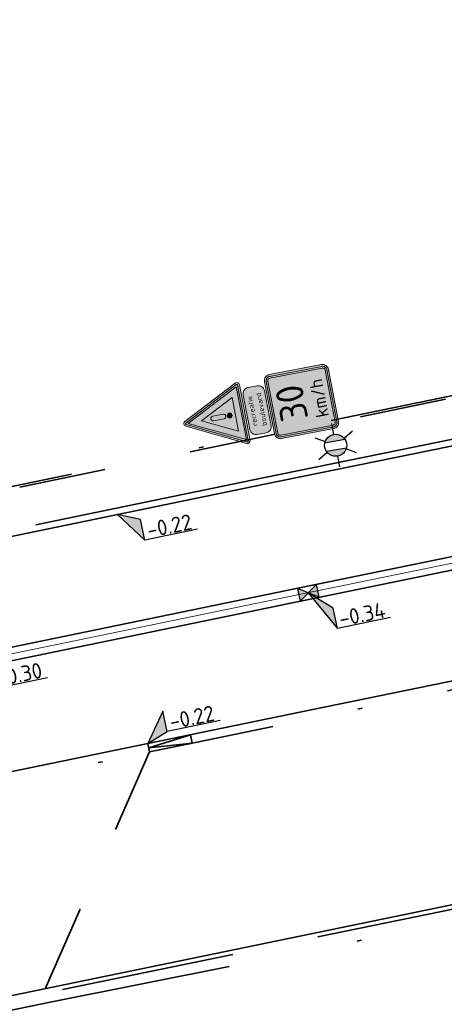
# Model space of a CAD drawing. Header units: metres. Extents: x 0 to 269924, y 0 to 933292.
# Tile 187 of 247: x 135069 to 135079, y 466664 to 466687. Entities that reach past the tile are written whole.
import ezdxf
from ezdxf import colors
from ezdxf.entities.mleader import LeaderData, LeaderLine
from ezdxf.enums import TextEntityAlignment as Align
from ezdxf.math import Vec2, Vec3

# ---------------------------------------------------------------- set-up
doc = ezdxf.new("R2010")
doc.units = ezdxf.units.M
for name, pattern in [('VH-GELEIDEBAND', [6, 2, -2, 0, -2]), ('VH-OPSLUITBAND_100X200', [16, 8, -2, 4, -2]), ('VH-OPSLUITBAND_150X250', [24, 16, -2, 4, -2]), ('XX-HIDDEN', [4, 2, -2]), ('XX-PROJECTGRENS', [18, 12, -3, 0, -3])]:
    doc.linetypes.add(name, pattern=pattern)
for name, color, linetype, lineweight in [('N-WE-GR-GRAS-A-200', 62, 'Continuous', 18), ('N-WE-IE-MEUBILAIR_WEGMEUBILAIR_LICHTMAST-S', 7, 'Continuous', 25), ('N-WE-KG-GRENS_PROJECT-G', 7, 'XX-PROJECTGRENS', 35), ('N-WE-VH-GOOT_STRAATBAKSTEEN-G', 170, 'Continuous', 35), ('N-WE-VH-KANTOPSLUITING_GELEIDEBAND_50 200_250-G', 20, 'VH-GELEIDEBAND', 35), ('N-WE-VH-KANTOPSLUITING_OPSLUITBAND_100X200-G', 150, 'VH-OPSLUITBAND_100X200', 35), ('N-WE-VH-KANTOPSLUITING_OPSLUITBAND_150X250-G', 150, 'VH-OPSLUITBAND_150X250', 35), ('N-WE-VH-KANTOPSLUITING_VOORKANTBAND-G', 50, 'Continuous', 35), ('N-WE-VH-MATERIAALGRENS-G', 7, 'XX-HIDDEN', 35), ('N-WE-VH-VERHARDING-T18', 10, 'Continuous', 18), ('N-WE-VH-VERHARDING_ASFALT-S', 7, 'Continuous', 18), ('N-WE-VW-VERKEERSTEKEN_BORD_A-S', 7, 'Continuous', 25), ('N-WE-VW-VERKEERSTEKEN_BORD_J-S', 7, 'Continuous', 25), ('N-WE-VW-VERKEERSTEKEN_BORD_ONDERBORD-S', 7, 'Continuous', 25), ('X-XX-AL-HOOGTELABEL-S', 7, 'Continuous', 25)]:
    doc.layers.add(name, color=color, linetype=linetype, lineweight=lineweight)
doc.layers.add('N-WE-RI-HWA_KOLK-S', color=150, linetype='Continuous', lineweight=25, true_color=0x007fff)
doc.layers.add('X-XX-AL-HULPLIJN-G', color=30, linetype='Continuous', lineweight=18, plot=False)
doc.styles.add('NLCS-ISO', font='NLCS-ISO.ttf')
doc.styles.add('NLCS-ISO-M200-T18', font='NLCS-ISO.ttf', dxfattribs={"height": 0.36})
doc.styles.add('NLCS-RVV-M200-T25', font='NLCS-RVV.ttf')

# ---------------------------------------------------------------- blocks, each defined once
blk = doc.blocks.new('*U97')
for p, q in [((2.54, -2.2), (0, 0)), ((0, 0), (2.63, -4.6)), ((2.63, -4.6), (2.54, -2.2)), ((8.83, -4.38), (2.63, -4.6))]:
    blk.add_line(p, q)
blk.add_solid([(2.54, -2.2), (0, 0), (2.63, -4.6)])
at = {"style": 'NLCS-ISO'}
blk.add_attdef('...', text='', height=1.8, rotation=2.0313, dxfattribs=at).set_placement((5.74, -4.91), align=Align.BOTTOM_CENTER)
blk = doc.blocks.new('*U98')
at = {"layer": 'X-XX-AL-HOOGTELABEL-S', "xscale": 0.2, "yscale": 0.2, "zscale": 0.2, "rotation": 357.9686646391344}
blk.add_blockref('*U97', (0, 0), dxfattribs=at).add_auto_attribs({'...': '-0.34'})
blk = doc.blocks.new('*U99')
at = {"layer": 'N-WE-GR-GRAS-A-200', "color": 0, "linetype": 'ByBlock', "lineweight": -2, "transparency": 16777216, "rotation": 11.58876886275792}
blk.add_blockref('*U98', (135075.511, 466673.614), dxfattribs=at)
blk = doc.blocks.new('*U114')
for p, q in [((2.49, -1.03), (0, 0)), ((0, 0), (2.56, -3.43)), ((2.56, -3.43), (2.49, -1.03)), ((8.76, -3.25), (2.56, -3.43))]:
    blk.add_line(p, q)
blk.add_solid([(2.49, -1.03), (0, 0), (2.56, -3.43)])
at = {"style": 'NLCS-ISO'}
blk.add_attdef('...', text='', height=1.8, rotation=1.7023, dxfattribs=at).set_placement((5.68, -3.76), align=Align.BOTTOM_CENTER)
blk = doc.blocks.new('*U115')
at = {"layer": 'X-XX-AL-HOOGTELABEL-S', "xscale": 0.2000000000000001, "yscale": 0.2000000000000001, "zscale": 0.2000000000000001, "rotation": 358.2976530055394}
blk.add_blockref('*U114', (0, 0), dxfattribs=at).add_auto_attribs({'...': '-0.30'})
blk = doc.blocks.new('*U116')
at = {"layer": 'N-WE-VH-VERHARDING_ASFALT-S', "color": 0, "linetype": 'ByBlock', "lineweight": -2, "transparency": 16777216, "rotation": 11.6585786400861}
blk.add_blockref('*U115', (135067.676, 466671.998), dxfattribs=at)
blk = doc.blocks.new('*U95')
for p, q in [((2.5, -1.02), (0, 0)), ((0, 0), (2.58, -3.42)), ((2.58, -3.42), (2.5, -1.02)), ((8.78, -3.2), (2.58, -3.42))]:
    blk.add_line(p, q)
blk.add_solid([(2.5, -1.02), (0, 0), (2.58, -3.42)])
at = {"style": 'NLCS-ISO'}
blk.add_attdef('...', text='', height=1.8, rotation=1.9991, dxfattribs=at).set_placement((5.7, -3.73), align=Align.BOTTOM_CENTER)
blk = doc.blocks.new('*U666')
for p, q in [((2.39, 3.35), (0, 0)), ((2.44, 0.95), (2.39, 3.35)), ((0, 0), (2.44, 0.95)), ((8.64, 1.08), (2.44, 0.95))]:
    blk.add_line(p, q)
blk.add_solid([(2.39, 3.35), (0, 0), (2.44, 0.95)])
at = {"style": 'NLCS-ISO'}
blk.add_attdef('...', text='', height=1.8, rotation=1.1798, dxfattribs=at).set_placement((5.55, 0.59), align=Align.BOTTOM_CENTER)
blk = doc.blocks.new('N-SIE-WEG_LICHTMAST-SO')
h = blk.add_hatch(color=256)
h.paths.add_polyline_path([(1.16, 0.5, 0.658505), (-1.16, 0.5)])
h.paths.add_polyline_path([(-1.16, -0.5, 0.658505), (1.16, -0.5)])
at = {"flags": 128}
for points in [[(0, 1.27), (0, 2.53)], [(-2.19, 1.27), (-1.1, 0.63)], [(1.1, 0.63), (2.19, 1.27)], [(-1.16, 0.5), (1.16, 0.5)], [(-2.19, -1.27), (-1.1, -0.63)], [(-1.16, -0.5), (1.16, -0.5)], [(2.19, -1.27), (1.1, -0.63)], [(0, -1.27), (0, -2.53)]]:
    blk.add_lwpolyline(points, dxfattribs=at)
at = {"ltscale": 0.5}
blk.add_circle((0, 0), 1.27, dxfattribs=at)
at = {"style": 'NLCS-ISO'}
blk.add_attdef('TYPE', text='', height=1.8, dxfattribs=at).set_placement((0, 2.53), align=Align.BOTTOM_CENTER)
blk = doc.blocks.new('N-SRI-KOLK_STRAAT_450X300-SO')
h = blk.add_hatch(color=256)
h.dxf.hatch_style = 1
h.paths.add_polyline_path([(0, 0), (-1.125, 0.75), (-1.125, -0.75)])
h.paths.add_polyline_path([(1.125, -0.75), (1.125, 0.75), (0, 0)])
for p, q in [((-1.125, -0.75), (1.125, 0.75)), ((1.125, -0.75), (-1.125, 0.75))]:
    blk.add_line(p, q)
at = {"flags": 128}
blk.add_lwpolyline([(-1.125, -0.75), (1.125, -0.75), (1.125, 0.75), (-1.125, 0.75)], close=True, dxfattribs=at)
blk = doc.blocks.new('N-SVW-VERKEERSTEKEN_BORD_A04_030-SO')
at = {"true_color": 0x007dc8}
h = blk.add_hatch(color=152, dxfattribs=at)
h.dxf.hatch_style = 1
h.paths.add_polyline_path([(3.05, 3.75), (-3.05, 3.75, 0.414214), (-3.75, 3.05), (-3.75, 0), (-3.55, 0), (-3.55, 3.05, -0.414214), (-3.05, 3.55), (3.05, 3.55, -0.414214), (3.55, 3.05), (3.55, 0), (3.75, 0), (3.75, 3.05, 0.414214)])
at = {"true_color": 0xffffff}
h = blk.add_hatch(color=7, dxfattribs=at)
h.dxf.hatch_style = 1
h.paths.add_polyline_path([(3.05, 3.55), (-3.05, 3.55, 0.414214), (-3.55, 3.05), (-3.55, 0), (-3.35, 0), (-3.35, 3.05, -0.414214), (-3.05, 3.35), (3.05, 3.35, -0.414214), (3.35, 3.05), (3.35, 0), (3.55, 0), (3.55, 3.05, 0.414214)])
at = {"true_color": 0x007dc8}
h = blk.add_hatch(color=152, dxfattribs=at)
h.dxf.hatch_style = 1
h.paths.add_polyline_path([(3.35, 3.05, 0.414214), (3.05, 3.35), (-3.05, 3.35, 0.414214), (-3.35, 3.05), (-3.35, 0), (3.35, 0)], flags=17)
h = blk.add_hatch(color=152, dxfattribs=at)
h.dxf.hatch_style = 1
h.paths.add_polyline_path([(-3.55, 0), (-3.75, 0), (-3.75, -3.05, 0.414214), (-3.05, -3.75), (3.05, -3.75, 0.414214), (3.75, -3.05), (3.75, 0), (3.55, 0), (3.55, -3.05, -0.414214), (3.05, -3.55), (-3.05, -3.55, -0.414214), (-3.55, -3.05)])
at = {"true_color": 0xffffff}
h = blk.add_hatch(color=7, dxfattribs=at)
h.dxf.hatch_style = 1
h.paths.add_polyline_path([(-3.35, 0), (-3.55, 0), (-3.55, -3.05, 0.414214), (-3.05, -3.55), (3.05, -3.55, 0.414214), (3.55, -3.05), (3.55, 0), (3.35, 0), (3.35, -3.05, -0.414214), (3.05, -3.35), (-3.05, -3.35, -0.414214), (-3.35, -3.05)])
at = {"true_color": 0x007dc8}
h = blk.add_hatch(color=152, dxfattribs=at)
h.dxf.hatch_style = 1
h.paths.add_polyline_path([(3.35, 0), (-3.35, 0), (-3.35, -3.05, 0.414214), (-3.05, -3.35), (3.05, -3.35, 0.414214), (3.35, -3.05)], flags=17)
at = {"color": 145, "lineweight": 0, "true_color": 0x377daf}
blk.add_lwpolyline([(-3.05, -3.75), (3.05, -3.75, 0.414214), (3.75, -3.05), (3.75, 3.05, 0.414214), (3.05, 3.75), (-3.05, 3.75, 0.414214), (-3.75, 3.05), (-3.75, -3.05, 0.414214)], format="xyb", close=True, dxfattribs=at)
at = {"color": 7, "lineweight": 0, "true_color": 0xffffff}
for points in [[(-3.05, -3.55), (3.05, -3.55, 0.414214), (3.55, -3.05), (3.55, 3.05, 0.414214), (3.05, 3.55), (-3.05, 3.55, 0.414214), (-3.55, 3.05), (-3.55, -3.05, 0.414214)], [(-3.05, -3.35), (3.05, -3.35, 0.414214), (3.35, -3.05), (3.35, 3.05, 0.414214), (3.05, 3.35), (-3.05, 3.35, 0.414214), (-3.35, 3.05), (-3.35, -3.05, 0.414214)]]:
    blk.add_lwpolyline(points, format="xyb", close=True, dxfattribs=at)
at = {"color": 7, "true_color": 0xffffff, "style": 'NLCS-RVV-M200-T25'}
for s, height, p in [('30', 3.15, (0.05, 1.15)), ('km/h', 1.5, (0, -2.05))]:
    blk.add_text(s, height=height, dxfattribs=at).set_placement(p, align=Align.MIDDLE_CENTER)
blk = doc.blocks.new('N-SVW-VERKEERSTEKEN_BORD_J37-SO')
at = {"true_color": 0xff0000}
h = blk.add_hatch(color=1, dxfattribs=at)
h.dxf.hatch_style = 1
h.paths.add_polyline_path([(0, -3.36), (-3.26, -3.36, -0.557537), (-3.35, -3.22), (-0.09, 3.31, -0.284079), (0, 3.36), (0, 3.56, 0.284079), (-0.27, 3.4), (-3.53, -3.13, 0.557537), (-3.26, -3.56), (0, -3.56)])
h = blk.add_hatch(color=1, dxfattribs=at)
h.dxf.hatch_style = 1
h.paths.add_polyline_path([(3.53, -3.13), (0.27, 3.4, 0.284079), (0, 3.56), (0, 3.36, -0.284079), (0.09, 3.31), (3.35, -3.22, -0.557537), (3.26, -3.36), (0, -3.36), (0, -3.56), (3.26, -3.56, 0.557537)])
at = {"true_color": 0xffffff}
h = blk.add_hatch(color=7, dxfattribs=at)
h.dxf.hatch_style = 1
h.paths.add_polyline_path([(0, 3.04), (0, 3.36, 0.284079), (-0.09, 3.31), (-3.35, -3.22, 0.557537), (-3.26, -3.36), (0, -3.36), (0, -3.16), (-3.1, -3.16)])
at = {"true_color": 0xff0000}
h = blk.add_hatch(color=1, dxfattribs=at)
h.dxf.hatch_style = 1
h.paths.add_polyline_path([(0, 3.04), (-3.1, -3.16), (0, -3.16), (0, -2.46), (-1.97, -2.46), (0, 1.48)], flags=17)
at = {"true_color": 0xffffff}
h = blk.add_hatch(color=7, dxfattribs=at)
h.dxf.hatch_style = 1
h.paths.add_polyline_path([(0.09, 3.31, 0.284079), (0, 3.36), (0, 3.04), (3.1, -3.16), (0, -3.16), (0, -3.36), (3.26, -3.36, 0.557537), (3.35, -3.22)])
at = {"true_color": 0xff0000}
h = blk.add_hatch(color=1, dxfattribs=at)
h.dxf.hatch_style = 1
h.paths.add_polyline_path([(0, 3.04), (0, 1.48), (1.97, -2.46), (0, -2.46), (0, -3.16), (3.1, -3.16)], flags=17)
at = {"true_color": 0xffffff}
h = blk.add_hatch(color=7, dxfattribs=at)
h.dxf.hatch_style = 1
h.paths.add_polyline_path([(0, 1.48), (-1.97, -2.46), (1.97, -2.46)])
h.paths.add_polyline_path([(0.28, -1.8, -1), (-0.29, -1.8, -1)], flags=16)
h.paths.add_polyline_path([(-0.28, 0.12, -1), (0.28, 0.12), (0.28, -1.09, -1), (-0.28, -1.09)], flags=16)
at = {"true_color": 0x191919}
h = blk.add_hatch(color=250, dxfattribs=at)
h.dxf.hatch_style = 1
h.paths.add_polyline_path([(0.28, 0.12), (0.28, -1.09, -1), (-0.28, -1.09), (-0.28, 0.12, -1)])
h = blk.add_hatch(color=250, dxfattribs=at)
h.dxf.hatch_style = 1
h.paths.add_polyline_path([(-0.29, -1.8, 1), (0.28, -1.8, 1)])
at = {"color": 1, "lineweight": 0, "true_color": 0xff0000}
blk.add_lwpolyline([(3.53, -3.13), (0.27, 3.4, 0.618034), (-0.27, 3.4), (-3.53, -3.13, 0.557537), (-3.26, -3.56), (3.26, -3.56, 0.557537)], format="xyb", close=True, dxfattribs=at)
at = {"color": 7, "lineweight": 0, "true_color": 0xffffff}
blk.add_lwpolyline([(3.35, -3.22), (0.09, 3.31, 0.618034), (-0.09, 3.31), (-3.35, -3.22, 0.557537), (-3.26, -3.36), (3.26, -3.36, 0.557537)], format="xyb", close=True, dxfattribs=at)
for points in [[(3.1, -3.16), (0, 3.04), (-3.1, -3.16)], [(1.97, -2.46), (0, 1.48), (-1.97, -2.46)]]:
    blk.add_lwpolyline(points, close=True, dxfattribs=at)
at = {"color": 250, "lineweight": 0, "true_color": 0x191919}
blk.add_lwpolyline([(0.28, 0.12, 1.004499), (-0.28, 0.12), (-0.28, -1.09, 1), (0.28, -1.09)], format="xyb", close=True, dxfattribs=at)
blk.add_circle((-0.01, -1.8), 0.282, dxfattribs=at)
blk = doc.blocks.new('N-SVW-VERKEERSTEKEN_BORD_ONDERBORD_OB203P-SO')
at = {"true_color": 0xffffff}
h = blk.add_hatch(color=7, dxfattribs=at)
h.dxf.hatch_style = 1
edge = h.paths.add_edge_path()
edge.add_line((2.75, -0.52), (2.75, 0.52))
edge.add_arc((2.02, 0.52), 0.726, 0, 90)
edge.add_line((2.02, 1.25), (-2.02, 1.25))
edge.add_arc((-2.02, 0.52), 0.726, 90, 180)
edge.add_line((-2.75, 0.52), (-2.75, -0.52))
edge.add_arc((-2.02, -0.52), 0.726, 180, 270)
edge.add_line((-2.02, -1.25), (2.02, -1.25))
edge.add_arc((2.02, -0.52), 0.726, 270, 360)
at = {"color": 250, "lineweight": 0, "true_color": 0x191919}
blk.add_lwpolyline([(2.75, -0.52), (2.75, 0.52, 0.414214), (2.02, 1.25), (-2.02, 1.25, 0.414214), (-2.75, 0.52), (-2.75, -0.52, 0.414214), (-2.02, -1.25), (2.02, -1.25, 0.414214)], format="xyb", close=True, dxfattribs=at)
at = {"color": 250, "true_color": 0x191919, "style": 'NLCS-RVV-M200-T25'}
for tag, p in [('RVV_OB203_D', (0, 0.29)), ('RVV_OB203_T', (0, -0.79))]:
    blk.add_attdef(tag, text='', height=0.575, dxfattribs=at).set_placement(p, align=Align.CENTER)

msp = doc.modelspace()

# ---------------------------------------------------------------- linework, layer by layer
at = {"layer": 'N-WE-KG-GRENS_PROJECT-G', "flags": 128}
msp.add_lwpolyline([(133942.152, 466524.013), (133955.533, 466522.507), (133956.145, 466521.626), (133962.811, 466521.355), (133963.543, 466522.67), (133965.054, 466522.563), (133965.551, 466521.193), (133981.5, 466520.334), (133981.565, 466520.896), (133982.028, 466520.86), (133994.134, 466520.33), (133994.151, 466519.671), (134009.067, 466519.478), (134013.911, 466519.512), (134027.732, 466519.636), (134028.693, 466519.554), (134034.796, 466519.611), (134050.86, 466519.659), (134068.501, 466520.152), (134071.254, 466520.237), (134077.26, 466520.692), (134094.041, 466522.635), (134101.385, 466523.282), (134101.428, 466523.91), (134128.995, 466527.092), (134141.938, 466528.627), (134148.421, 466529.392), (134148.476, 466529.087), (134157.108, 466530.24), (134157.762, 466530.339), (134157.953, 466529.076), (134163.706, 466529.946), (134172.69, 466531.055), (134201.838, 466535.069), (134202.197, 466534.878), (134203.304, 466535.042), (134208.161, 466535.722), (134214.682, 466536.673), (134215.15, 466536.846), (134235.766, 466539.754), (134239.587, 466540.449), (134251.117, 466542.218), (134251.536, 466542.09), (134264.479, 466543.833), (134264.487, 466544.317), (134273.56, 466545.641), (134273.608, 466545.287), (134285.679, 466546.863), (134299.118, 466548.971), (134309.192, 466550.345), (134329.805, 466553.659), (134341.526, 466555.206), (134346.97, 466556.112), (134351.977, 466556.025), (134358.949, 466556.887), (134359.186, 466557.313), (134365.426, 466557.917), (134389.225, 466560.758), (134395.395, 466561.519), (134400.633, 466562.019), (134418.638, 466563.907), (134426.404, 466566.343), (134432.472, 466567.14), (134437.532, 466567.422), (134444.848, 466568.25), (134448.277, 466568.388), (134484.594, 466572.762), (134486.539, 466572.966), (134490.599, 466573.546), (134498.499, 466574.536), (134514.318, 466576.701), (134542.397, 466581.367), (134546.702, 466582.122), (134551.593, 466582.441), (134551.871, 466583.179), (134557.906, 466584.406), (134558.276, 466584.115), (134567.36, 466586.004), (134582.717, 466588.715), (134583.108, 466588.972), (134590.444, 466590.398), (134630.038, 466598.271), (134633.264, 466598.923), (134632.087, 466604.993), (134646.051, 466607.537), (134647.414, 466607.429), (134666.972, 466611.405), (134675.342, 466617.463), (134674.819, 466607.593), (134696.995, 466610.537), (134702.172, 466611.327), (134706.525, 466612.071), (134709.085, 466612.323), (134712.087, 466612.776), (134715, 466613.203), (134716.349, 466613.229), (134723.364, 466613.968), (134738.981, 466616.639), (134746.062, 466617.28), (134746.09, 466616.641), (134760.121, 466618.861), (134759.993, 466619.829), (134768.446, 466621.137), (134784.615, 466623.738), (134787.541, 466625.072), (134796.772, 466626.479), (134796.899, 466625.715), (134813.878, 466628.545), (134820.226, 466629.584), (134847.68, 466634.234), (134881.79, 466639.204), (134881.926, 466639.532), (134884.43, 466640.009), (134893.797, 466641.711), (134903.085, 466643.328), (134904.138, 466643.527), (134920.265, 466646.374), (134921.332, 466646.578), (134937.367, 466649.518), (134938.501, 466649.708), (134961.555, 466654.096), (134967.764, 466655.262), (134974.722, 466656.563), (134984.23, 466658.491), (134992.023, 466659.998), (134995.809, 466660.766), (135000.442, 466661.693), (135009.695, 466663.648), (135010.659, 466663.869), (135018.832, 466665.618), (135021.92, 466666.314), (135034.093, 466668.943), (135034.161, 466668.769), (135043.8, 466670.832), (135059.084, 466674.02), (135068.771, 466676.078), (135083.089, 466679.034), (135091.902, 466680.993), (135097.488, 466682.166), (135104.831, 466683.651), (135116.534, 466686.231), (135119.892, 466686.792), (135126.3, 466688.013), (135127.347, 466688.196), (135130.448, 466688.891), (135135.602, 466689.887), (135140.19, 466691.518), (135166.592, 466696.94), (135182.368, 466700.724), (135201.902, 466704.748), (135203.941, 466705.082), (135209.867, 466705.957), (135217.801, 466707.782), (135228.821, 466709.933), (135242.391, 466712.598), (135277.698, 466719.723), (135279.457, 466720.111), (135279.55, 466721.578), (135288.178, 466723.073), (135350.963, 466735.305), (135501.986, 466763.685), (135501.162, 466761.839), (135525.132, 466766.833), (135533.639, 466768.672), (135569.042, 466775.188), (135582.767, 466777.378), (135584.022, 466777.634), (135585.675, 466776.264, 0.01918), (135652.451, 466792.01), (135652.891, 466793.457), (135660.981, 466795.919), (135661.574, 466796.074), (135664.481, 466796.836), (135665.946, 466796.651), (135673.558, 466799.328), (135680.977, 466801.739), (135687.276, 466804.201), (135692.547, 466806.295), (135705.432, 466809.743), (135712.094, 466810.706), (135728.145, 466817.035), (135760.285, 466825.832), (135773.458, 466829.179), (135789.116, 466834.08), (135813.029, 466842.892), (135823.352, 466846.718), (135839.426, 466852.91), (135860.96, 466860.89), (135867.928, 466863.26), (135895.199, 466872.784), (135899.312, 466861.8), (135873.359, 466852.082), (135873.188, 466848.843), (135867.814, 466846.669), (135856.104, 466842.036), (135847.253, 466838.505), (135830.033, 466832.514), (135818.854, 466828.652), (135812.865, 466826.949), (135808.959, 466825.804), (135805.053, 466824.658), (135770.731, 466814.307), (135766.971, 466812.016), (135761.879, 466808.079), (135757.591, 466807.133), (135743.839, 466803.566), (135724.075, 466798.35), (135721.275, 466798.229), (135720.422, 466801.401), (135715.133, 466799.834), (135698.553, 466794.754), (135698.279, 466793.693), (135686.038, 466790.352), (135686.038, 466789.248), (135686.038, 466787.562), (135681.985, 466786.092), (135677.719, 466785.319), (135623.458, 466770.711), (135607.41, 466767.662), (135584.355, 466763.142), (135577.091, 466761.475), (135570.47, 466760.803), (135524.714, 466753.103), (135522.642, 466752.878), (135515.666, 466751.661), (135498.388, 466748.218), (135460.498, 466741.759), (135438.515, 466737.953), (135402.134, 466731.048), (135401.842, 466732.671), (135396.111, 466731.637), (135390.927, 466730.659), (135374.008, 466727.423), (135342.463, 466720.896), (135337.831, 466720.249), (135332.781, 466719.412), (135316.41, 466716.549), (135312.764, 466716.512), (135301.04, 466714.003), (135296.667, 466713.077), (135288.078, 466711.338), (135288.031, 466710.414), (135288.066, 466708.643), (135283.612, 466707.738), (135244.114, 466700.084), (135242.59, 466702.114), (135218.779, 466697.088), (135216.4, 466696.736), (135207.126, 466694.996), (135197.842, 466693.22), (135196.987, 466690.777), (135188.214, 466689.009), (135186.218, 466690.919), (135157.953, 466685.339), (135157.545, 466682.623), (135152.388, 466681.564), (135151.517, 466683.806), (135135.729, 466680.62), (135134.464, 466677.149), (135128.184, 466675.854), (135125.788, 466678.571), (135109.606, 466675.114), (135107.871, 466673.543), (135107.871, 466672.134), (135099.469, 466670.442), (135080.265, 466666.625), (135079.406, 466666.151), (135069.61, 466664.202), (135057.638, 466661.759), (135035.803, 466657.155), (135033.723, 466658.689), (135013.618, 466654.679), (135014.198, 466652.086), (135012.612, 466651.731), (135012.176, 466654.16), (134999.525, 466651.581), (134981.058, 466648.065), (134978.74, 466647.609), (134978.586, 466647.723), (134973.29, 466646.777), (134967.912, 466645.754), (134966.071, 466645.409), (134952.75, 466642.776), (134952.592, 466643.577), (134951.246, 466643.315), (134944.955, 466642.097), (134940.872, 466641.345), (134939.907, 466640.789), (134925.329, 466637.906), (134925.171, 466637.877), (134925.333, 466636.966), (134925.553, 466635.733), (134922.159, 466635.157), (134921.983, 466636.201), (134920.712, 466635.973), (134906.644, 466633.431), (134906.509, 466633.768), (134899.927, 466632.517), (134896.041, 466630.574), (134862.297, 466626.202), (134861.423, 466623.924), (134854.723, 466622.819), (134853.222, 466624.597), (134834.721, 466621.381), (134818.755, 466618.638), (134803.128, 466616.182), (134801.097, 466614.744), (134787.48, 466613.242), (134768.983, 466610.888), (134755.14, 466609.258), (134754.957, 466609.237), (134754.786, 466610.217), (134731.872, 466606.359), (134713.4, 466603.055), (134699.607, 466600.717), (134685.428, 466598.156), (134675.878, 466596.194), (134672.276, 466595.656), (134668.91, 466595.016), (134645.926, 466591.058), (134638.577, 466590.001), (134611.474, 466584.899), (134601.717, 466583.131), (134600.6, 466582.901), (134592.762, 466581.44), (134575.118, 466578.109), (134569.726, 466577.127), (134558.057, 466574.923), (134547.369, 466573.132), (134538.23, 466571.522), (134531.355, 466570.551), (134524.272, 466569.346), (134519.026, 466568.326), (134515.39, 466567.719), (134505.384, 466563.341), (134500.986, 466562.643), (134495.881, 466561.909), (134495.823, 466562.312), (134492.204, 466563.642), (134484.398, 466562.518), (134478.905, 466561.786), (134469.843, 466560.533), (134464.536, 466559.742), (134456.919, 466558.745), (134448.033, 466557.687), (134433.208, 466556.61), (134412.104, 466554.577), (134407.553, 466554.101), (134387.467, 466551.741), (134381.785, 466550.955), (134364.962, 466548.659), (134360.191, 466548.481), (134354.944, 466547.628), (134324.113, 466542.837), (134319.685, 466541.923), (134312.466, 466540.844), (134307.061, 466539.9), (134305.527, 466540.739), (134283.993, 466537.831), (134278.004, 466536.268), (134260.392, 466533.941), (134253.899, 466532.65), (134244.867, 466531.618), (134227.961, 466528.835), (134196.876, 466524.748), (134191.294, 466524.652), (134189.441, 466519.487), (134180.543, 466523.251), (134138.079, 466517.961), (134135.279, 466517.668), (134120.646, 466515.791), (134115.858, 466514.998), (134094.415, 466512.788), (134094.483, 466512.133), (134077.905, 466510.692), (134056.132, 466509.19), (134043.898, 466509.02), (134033.049, 466509.242), (134023.923, 466509.529), (134011.048, 466510.262), (134011.12, 466510.989), (133978.031, 466511.971), (133977.492, 466511.386), (133976.525, 466511.415), (133970.93, 466511.61), (133940.859, 466512.853), (133936.339, 466513.04), (133926.354, 466513.566), (133918.767, 466513.929), (133914.845, 466514.016), (133909.555, 466514.279), (133907.78, 466514.373), (133898.183, 466514.701), (133889.291, 466514.99), (133877.411, 466515.387), (133865.169, 466516.189), (133858.598, 466516.511), (133853.557, 466516.784), (133840.824, 466517.534), (133833.647, 466517.757), (133833.706, 466517.421), (133832.853, 466517.458), (133826.979, 466517.575), (133808.076, 466518.296), (133803.308, 466518.179), (133802.56, 466518.555), (133780.072, 466520.153), (133779.6, 466519.291), (133774.066, 466519.538), (133773.735, 466520.559), (133740.527, 466522.642), (133713.376, 466524.159), (133705.703, 466524.636), (133705.709, 466526.266), (133685.059, 466527.583), (133660.563, 466529.253), (133639.129, 466529.346), (133622.453, 466530.286), (133616.388, 466530.543), (133614.494, 466530.624), (133604.393, 466531.597), (133597.464, 466531.465), (133574.3, 466531.955), (133566.695, 466531.543), (133561.32, 466531.616), (133554.142, 466531.627), (133545.309, 466531.719), (133535.509, 466531.795), (133530.483, 466531.897), (133499.098, 466532.845), (133498.91, 466530.624), (133497.604, 466522.359), (133448.566, 466524.379), (133448.421, 466522.59), (133414.567, 466524.034), (133414.497, 466533.241), (133401.904, 466533.723), (133353.812, 466535.745), (133352.26, 466536.139), (133333.107, 466536.524), (133333.343, 466545.829), (133369.152, 466544.714), (133381.325, 466544.396), (133400.699, 466543.637), (133404.005, 466543.551), (133435.456, 466542.61), (133435.456, 466542.277), (133451.526, 466541.628), (133467.883, 466541.235), (133477.659, 466542.034), (133509.103, 466541.442), (133515.138, 466541.284), (133519.939, 466540.992), (133525.525, 466540.798), (133532.518, 466540.097), (133548.147, 466539.778), (133548.297, 466540.601), (133555.22, 466540.722), (133564.265, 466540.558), (133565.06, 466540.188), (133570.074, 466540.025), (133574.07, 466539.875), (133576.623, 466539.795), (133577.163, 466540.007), (133601.21, 466539.677), (133602.809, 466541.635), (133610.483, 466541.448), (133611.878, 466539.353), (133618.8, 466539.154), (133622.331, 466538.943), (133622.362, 466539.485), (133627.247, 466539.274), (133627.305, 466538.709), (133642.487, 466537.733), (133654.92, 466537.235), (133674.71, 466536.649), (133674.766, 466536.962), (133682.638, 466536.639), (133685.084, 466535.631), (133701.924, 466534.36), (133703.6, 466534.856), (133708.504, 466534.396), (133731.895, 466532.391), (133737.992, 466531.942), (133749.854, 466530.901), (133752.15, 466530.77), (133756.921, 466530.655), (133767.535, 466530.109), (133779.853, 466530.016), (133787.77, 466529.934), (133810.905, 466528.967), (133832.384, 466528.238), (133837.192, 466527.837), (133897.841, 466525.036)], format="xyb", close=True, dxfattribs=at)
at = {"layer": 'N-WE-VH-GOOT_STRAATBAKSTEEN-G', "flags": 128}
for points in [[(134850.728, 466629.884), (134879.517, 466635.041), (134906.55, 466639.912), (134925.457, 466643.328), (134930.132, 466644.172), (134943.194, 466646.57), (134946.879, 466647.253), (134947.138, 466647.303), (134962.795, 466650.378), (134966.331, 466651.069), (134981.683, 466653.952), (134997.799, 466657.215), (135022.313, 466662.515), (135031.869, 466664.539), (135032.887, 466664.754), (135034.431, 466665.079), (135043.698, 466667.143), (135044.006, 466667.211), (135046.095, 466667.675), (135047.538, 466667.996), (135075.01, 466673.665), (135097.501, 466678.277), (135099.352, 466678.655), (135105.806, 466679.959)], [(134850.778, 466629.588), (134879.57, 466634.746), (134906.603, 466639.617), (134925.511, 466643.032), (134930.186, 466643.877), (134943.248, 466646.275), (134946.935, 466646.958), (134947.195, 466647.008), (134962.853, 466650.083), (134966.388, 466650.774), (134981.74, 466653.658), (134997.861, 466656.921), (135022.376, 466662.222), (135031.931, 466664.245), (135032.949, 466664.46), (135034.495, 466664.786), (135043.764, 466666.85), (135044.072, 466666.918), (135046.16, 466667.382), (135047.601, 466667.703), (135075.07, 466673.371), (135097.562, 466677.983), (135099.411, 466678.361), (135105.865, 466679.665)]]:
    msp.add_lwpolyline(points, dxfattribs=at)
at = {"layer": 'N-WE-VH-KANTOPSLUITING_GELEIDEBAND_50 200_250-G'}
msp.add_line((135071.861, 466669.952), (135072.84, 466670.154), dxfattribs=at)
at = {"layer": 'N-WE-VH-KANTOPSLUITING_GELEIDEBAND_50 200_250-G', "flags": 128}
msp.add_lwpolyline([(135098.595, 466675.438), (135098.099, 466675.337), (135075.614, 466670.726), (135069.363, 466669.436)], dxfattribs=at)
at = {"layer": 'N-WE-VH-KANTOPSLUITING_OPSLUITBAND_100X200-G', "flags": 128}
msp.add_lwpolyline([(134860.884, 466623.984), (134860.362, 466627.057), (134869.017, 466628.525), (134907.36, 466635.435), (134926.266, 466638.85), (134927.23, 466639.024), (134930.947, 466639.696), (134944.019, 466642.095), (134944.804, 466642.241), (134945.855, 466642.436), (134947.604, 466642.76), (134947.723, 466642.782), (134948.005, 466642.836), (134952.611, 466643.741), (134952.775, 466642.907), (134963.832, 466645.078), (134967.348, 466645.766), (134982.717, 466648.652), (134998.906, 466651.929), (135024.043, 466657.364), (135024.116, 466657.019), (135033.372, 466658.98), (135035.98, 466657.279), (135045.43, 466659.383), (135045.727, 466659.45), (135047.823, 466659.915), (135049.205, 466660.223), (135080.04, 466666.585), (135079.358, 466669.912), (135098.409, 466673.818), (135100.258, 466674.196), (135100.82, 466674.309), (135101.185, 466673.961), (135101.254, 466670.871)], dxfattribs=at)
at = {"layer": 'N-WE-VH-KANTOPSLUITING_OPSLUITBAND_150X250-G', "flags": 128}
msp.add_lwpolyline([(135316.997, 466724.843), (135315.08, 466724.475), (135313.629, 466724.211), (135313.376, 466724.165), (135313.134, 466724.121), (135310.974, 466723.729), (135307.111, 466722.987), (135298.589, 466721.321), (135290.557, 466719.76), (135289.46, 466719.549), (135283.802, 466718.426), (135269.364, 466715.553), (135268.786, 466715.438), (135266.433, 466717.007), (135228.557, 466709.443), (135226.977, 466707.087), (135219.382, 466705.571), (135204.833, 466702.633), (135202.475, 466704.199), (135191.572, 466701.99), (135190.009, 466699.632), (135179.23, 466697.448), (135166.748, 466694.922), (135146.469, 466690.824), (135143.722, 466690.274), (135124.399, 466686.41), (135108.354, 466683.177), (135105.281, 466682.557), (135098.824, 466681.252), (135096.969, 466680.873), (135074.476, 466676.26), (135046.983, 466670.587), (135045.521, 466670.262), (135043.43, 466669.798), (135043.122, 466669.729), (135033.87, 466667.669), (135032.34, 466667.347), (135031.32, 466667.131), (135021.759, 466665.106), (134997.256, 466659.809), (134981.175, 466656.553), (134965.833, 466653.672), (134962.285, 466652.978), (134946.633, 466649.904), (134946.388, 466649.857), (134942.713, 466649.176), (134929.657, 466646.779), (134906.08, 466642.52), (134879.042, 466637.648), (134851.29, 466632.53)], dxfattribs=at)
at = {"layer": 'N-WE-VH-KANTOPSLUITING_VOORKANTBAND-G'}
for p, q in [((135072.8, 466670.35), (135071.841, 466670.05)), ((135071.841, 466670.05), (135072.84, 466670.154)), ((135072.84, 466670.154), (135072.8, 466670.35)), ((135071.861, 466669.952), (135071.82, 466670.148))]:
    msp.add_line(p, q, dxfattribs=at)
at = {"layer": 'N-WE-VH-KANTOPSLUITING_VOORKANTBAND-G', "flags": 128}
msp.add_lwpolyline([(135108.384, 466683.03), (135105.311, 466682.41), (135098.854, 466681.105), (135096.999, 466680.726), (135074.506, 466676.113), (135047.014, 466670.441), (135045.553, 466670.116), (135043.462, 466669.651), (135043.155, 466669.583), (135033.902, 466667.522), (135031.351, 466666.985), (135021.79, 466664.96), (134997.287, 466659.662), (134981.204, 466656.406), (134965.861, 466653.524), (134962.314, 466652.831), (134946.661, 466649.757), (134946.416, 466649.71), (134942.74, 466649.028), (134929.684, 466646.632), (134906.106, 466642.372), (134879.069, 466637.5), (134850.335, 466632.201), (134821.787, 466627.356)], dxfattribs=at)
at = {"layer": 'N-WE-VH-KANTOPSLUITING_VOORKANTBAND-G'}
for points in [[(134868.715, 466630.249), (134907.048, 466637.157), (134930.634, 466641.417), (134943.702, 466643.816), (134947.398, 466644.502), (134947.672, 466644.554), (134963.331, 466647.629), (134966.858, 466648.319), (134982.219, 466651.204), (134998.373, 466654.474), (135022.899, 466659.777), (135032.444, 466661.799), (135035.024, 466662.343), (135044.309, 466664.41), (135044.611, 466664.477), (135046.705, 466664.942), (135048.126, 466665.258), (135075.574, 466670.922), (135098.059, 466675.533), (135099.909, 466675.911), (135106.359, 466677.215)], [(135024.193, 466657.138), (135033.391, 466659.086), (135036, 466657.386), (135045.408, 466659.481), (135045.706, 466659.547), (135047.802, 466660.013), (135049.184, 466660.321), (135079.922, 466666.663), (135079.24, 466669.989), (135098.389, 466673.916), (135100.238, 466674.294), (135100.852, 466674.418), (135101.284, 466674.005), (135101.354, 466670.891)]]:
    msp.add_lwpolyline(points, dxfattribs=at)
at = {"layer": 'N-WE-VH-MATERIAALGRENS-G', "flags": 128}
msp.add_lwpolyline([(135021.903, 466666.163), (135034.13, 466668.711), (135043.81, 466670.783), (135059.094, 466673.971), (135068.782, 466676.029), (135083.1, 466678.986), (135091.913, 466680.944), (135104.757, 466683.48), (135115.475, 466685.668)], dxfattribs=at)
at = {"layer": 'N-WE-VH-MATERIAALGRENS-G'}
msp.add_lwpolyline([(135069.459, 466664.504), (135071.861, 466669.952)], dxfattribs=at)
at = {"layer": 'X-XX-AL-HULPLIJN-G'}
for points in [[(134850.762, 466629.738), (134879.544, 466634.893), (134906.576, 466639.764), (134925.484, 466643.18), (134930.159, 466644.025), (134943.221, 466646.422), (134946.907, 466647.106), (134947.167, 466647.156), (134962.824, 466650.231), (134966.36, 466650.922), (134981.712, 466653.805), (134997.83, 466657.068), (135022.345, 466662.368), (135031.9, 466664.392), (135032.918, 466664.607), (135034.463, 466664.933), (135043.731, 466666.996), (135044.039, 466667.065), (135046.128, 466667.529), (135047.57, 466667.85), (135075.04, 466673.518), (135097.532, 466678.13), (135099.382, 466678.508), (135105.836, 466679.812)], [(135105.836, 466679.812), (135099.382, 466678.508), (135097.532, 466678.13), (135075.04, 466673.518), (135047.57, 466667.85), (135046.128, 466667.529), (135044.039, 466667.065), (135043.731, 466666.996), (135034.463, 466664.933), (135032.918, 466664.607), (135031.9, 466664.392), (135022.345, 466662.368)], [(135105.836, 466679.812), (135099.382, 466678.508), (135097.532, 466678.13), (135075.04, 466673.518), (135047.57, 466667.85), (135046.128, 466667.529), (135044.039, 466667.065), (135043.731, 466666.996), (135034.463, 466664.933), (135032.918, 466664.607), (135031.9, 466664.392), (135022.345, 466662.368)], [(135105.836, 466679.812), (135099.382, 466678.508), (135097.532, 466678.13), (135075.04, 466673.518), (135047.57, 466667.85), (135046.128, 466667.529), (135044.039, 466667.065), (135043.731, 466666.996), (135034.463, 466664.933), (135032.918, 466664.607), (135031.9, 466664.392), (135022.345, 466662.368)]]:
    msp.add_lwpolyline(points, dxfattribs=at)

# ---------------------------------------------------------------- block references
at = {"layer": 'N-WE-GR-GRAS-A-200'}
msp.add_blockref('*U99', (0, 0), dxfattribs=at)
at = {"layer": 'N-WE-IE-MEUBILAIR_WEGMEUBILAIR_LICHTMAST-S', "xscale": 0.2000000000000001, "yscale": 0.2000000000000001, "zscale": 0.2000000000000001, "rotation": 10.21487124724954}
msp.add_blockref('N-SIE-WEG_LICHTMAST-SO', (135076.14, 466677.01), dxfattribs=at)
at = {"layer": 'N-WE-RI-HWA_KOLK-S', "xscale": 0.2000000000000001, "yscale": 0.2000000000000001, "zscale": 0.2000000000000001, "rotation": 11.58876886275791}
msp.add_blockref('N-SRI-KOLK_STRAAT_450X300-SO', (135075.511, 466673.614), dxfattribs=at)
at = {"layer": 'N-WE-VH-VERHARDING_ASFALT-S'}
msp.add_blockref('*U116', (0, 0), dxfattribs=at)
at = {"layer": 'N-WE-VW-VERKEERSTEKEN_BORD_A-S', "xscale": 0.2, "yscale": 0.2, "zscale": 0.2, "rotation": 100.8653407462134}
msp.add_blockref('N-SVW-VERKEERSTEKEN_BORD_A04_030-SO', (135075.354, 466678.013), dxfattribs=at)
at = {"layer": 'N-WE-VW-VERKEERSTEKEN_BORD_J-S', "xscale": 0.2, "yscale": 0.2, "zscale": 0.2, "rotation": 100.8653407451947}
msp.add_blockref('N-SVW-VERKEERSTEKEN_BORD_J37-SO', (135073.348, 466677.628), dxfattribs=at)
at = {"layer": 'N-WE-VW-VERKEERSTEKEN_BORD_ONDERBORD-S', "xscale": 0.2, "yscale": 0.2, "zscale": 0.2, "rotation": 100.8653407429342}
msp.add_blockref('N-SVW-VERKEERSTEKEN_BORD_ONDERBORD_OB203P-SO', (135074.333, 466677.817), dxfattribs=at).add_auto_attribs({'RVV_OB203_T': 'boulevard', 'RVV_OB203_D': 'recreatie'})
at = {"layer": 'X-XX-AL-HOOGTELABEL-S'}
for name, p, xscale, yscale, zscale, rotation in [('*U95', (135071.124, 466675.415), 0.2, 0.2, 0.2, 9.66233779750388), ('*U666', (135071.82, 466670.148), 0.2000000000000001, 0.2000000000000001, 0.2000000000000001, 10.47880502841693)]:
    msp.add_blockref(name, p, dxfattribs=dict(at, xscale=xscale, yscale=yscale, zscale=zscale, rotation=rotation)).add_auto_attribs({'...': '-0.22'})

# ---------------------------------------------------------------- leaders
at = {"layer": 'N-WE-VH-VERHARDING-T18'}
ml = msp.add_multileader_mtext('Standard', dxfattribs=at)
ml.set_content('', color=256, style='NLCS-ISO-M200-T18')
ml.set_leader_properties(color=256, linetype='ByLayer', lineweight=-1)
ml.build(insert=Vec2(0, 0))
ml.multileader.update_dxf_attribs({"has_dogleg": 0, "text_left_attachment_type": 5, "text_right_attachment_type": 5, "dogleg_length": 0.36, "arrow_head_size": 0.36})
ctx = ml.context
ctx.base_point, ctx.char_height, ctx.arrow_head_size, ctx.landing_gap_size, ctx.plane_origin = Vec3(135697.392, 466805.766), 0.36, 0.36, 0.18, Vec3(135695.697, 466805.189)
ctx.left_attachment, ctx.right_attachment = 5, 5
notes = []
notes.append((ctx, [(0, (0, 0, 0), (0, 0), (1, 0), 1, [])]))
ctx.mtext.insert, ctx.mtext.rotation, ctx.mtext.flow_direction = Vec3(135697.572, 466806.126), -0.147529, 5
for ctx, leaders in notes:
    for number, flags, end, landing, length, lines in leaders:
        leader = LeaderData()
        leader.index, (leader.has_last_leader_line, leader.has_dogleg_vector, leader.attachment_direction) = number, flags
        leader.last_leader_point, leader.dogleg_vector, leader.dogleg_length = Vec3(end), Vec3(landing), length
        for number, points, colour, breaks in lines:
            line = LeaderLine()
            line.index, line.vertices, line.color, line.breaks = number, Vec3.list(points), colors.encode_raw_color(colour), breaks
            leader.lines.append(line)
        ctx.leaders.append(leader)

doc.saveas('drawing.dxf')
